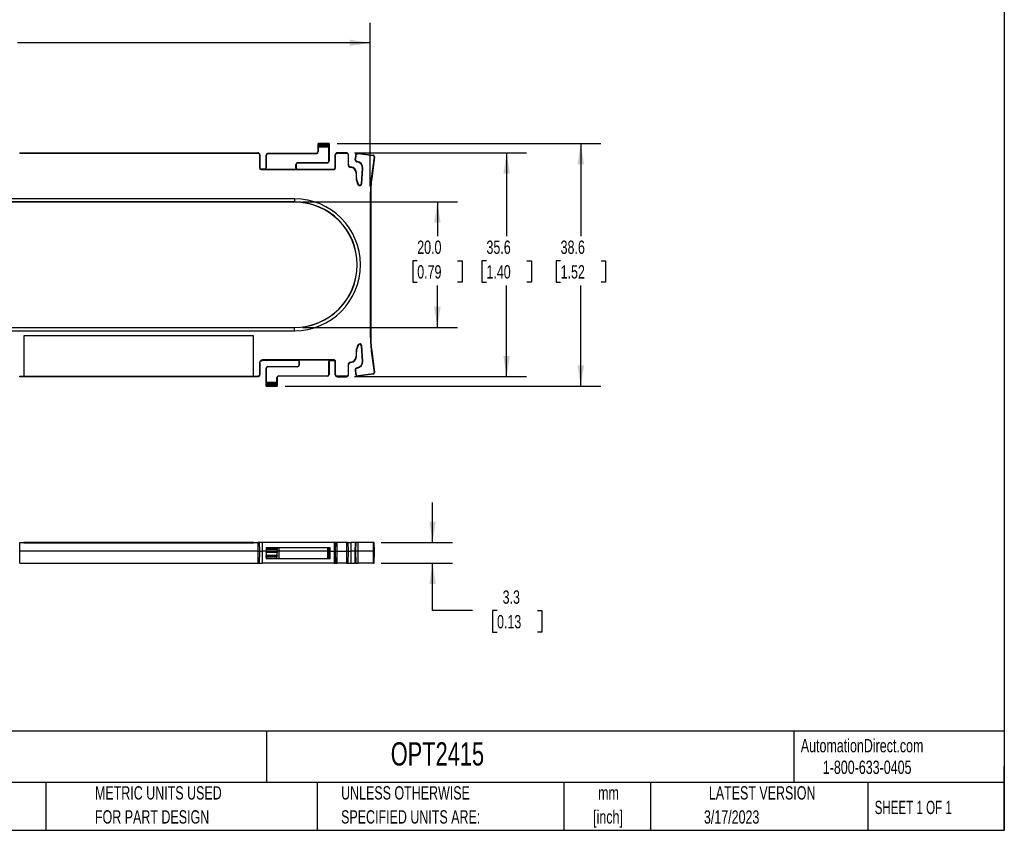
# Model space of a CAD drawing. Header units: millimetres. Extents: x 6 to 273, y 6 to 210.
# Tile 2 of 3: x 117 to 273, y 6 to 135. Entities that reach past the tile are written whole.
import ezdxf

# ---------------------------------------------------------------- set-up
doc = ezdxf.new("R2010")
doc.units = ezdxf.units.MM
doc.layers.add('DIMENSIONS', color=140, linetype='Continuous', lineweight=25)
doc.layers.add('TEXT', color=140, linetype='Continuous', lineweight=25)
doc.styles.add('SLDTEXTSTYLE0', font='TXT', dxfattribs={"width": 0.7})
doc.styles.add('SLDTEXTSTYLE1', font='TXT', dxfattribs={"width": 0.65})
doc.dimstyles.new('SLDDIMSTYLE0', dxfattribs={"dimtxt": 2.158008, "dimasz": 3.302, "dimexe": 0, "dimexo": 0.0625, "dimgap": 0.539502, "dimtad": 0, "dimtih": 1, "dimtoh": 1, "dimrnd": 1e-09, "dimzin": 12, "dimdsep": 46, "dimtxsty": 'SLDTEXTSTYLE0', "dimsah": 1, "dimcen": 0.09, "dimadec": 0, "dimazin": 3, "dimtfac": 1, "dimtmove": 0, "dimatfit": 0, "dimfxl": 0, "dimfrac": 2, "dimtolj": 1, "dimtzin": 12, "dimarcsym": 0})
doc.dimstyles.new('SLDDIMSTYLE1', dxfattribs={"dimtxt": 2.158008, "dimasz": 3.302, "dimexe": 0, "dimexo": 0.0625, "dimgap": 0.539502, "dimtad": 0, "dimtih": 1, "dimtoh": 1, "dimrnd": 1e-09, "dimzin": 4, "dimdsep": 46, "dimtxsty": 'SLDTEXTSTYLE0', "dimsah": 1, "dimcen": 0.09, "dimadec": 0, "dimazin": 1, "dimtfac": 1, "dimtofl": 0, "dimtmove": 0, "dimatfit": 3, "dimfxl": 0, "dimfrac": 2, "dimtolj": 1, "dimtzin": 12, "dimarcsym": 0})
doc.dimstyles.new('SLDDIMSTYLE2', dxfattribs={"dimtxt": 2.158008, "dimasz": 3.302, "dimexe": 0, "dimexo": 0.0625, "dimgap": 0.539502, "dimtad": 0, "dimtih": 1, "dimtoh": 1, "dimrnd": 1e-09, "dimzin": 12, "dimdsep": 46, "dimtxsty": 'SLDTEXTSTYLE0', "dimsah": 1, "dimcen": 0.09, "dimadec": 0, "dimazin": 3, "dimtfac": 1, "dimtofl": 0, "dimtmove": 0, "dimatfit": 3, "dimfxl": 0, "dimfrac": 2, "dimtolj": 1, "dimtzin": 12, "dimarcsym": 0})

# ---------------------------------------------------------------- blocks, each defined once
blk = doc.blocks.new('SW_NOTE_0')
at = {"layer": 'TEXT', "color": 0, "attachment_point": 1, "style": 'SLDTEXTSTYLE0'}
for s, insert, char_height in [('WENGLORTPL ANGLE CHANGER, LINE LIGHT, PLUS OR MINUS 9 X 16 DEGREES, POLARIZATION FILTER. FOR USE WITH M-EBAR BAR', (0, 2.05), 1.5875), ('LIGHTS.', (0, -1.07), 1.587)]:
    blk.add_mtext(s, dxfattribs=dict(at, insert=insert, char_height=char_height))
blk = doc.blocks.new('SW_NOTE_0_1')
at = {"layer": 'TEXT', "color": 0, "char_height": 2.117, "attachment_point": 2, "style": 'SLDTEXTSTYLE0'}
for s, insert in [('mm', (2.84, 2.73)), ('[inch]', (2.76, -1.09))]:
    blk.add_mtext(s, dxfattribs=dict(at, insert=insert))
blk = doc.blocks.new('SW_NOTE_0_2')
at = {"layer": 'TEXT', "color": 0, "char_height": 2.1167, "attachment_point": 1, "style": 'SLDTEXTSTYLE0'}
for s, insert in [('UNLESS OTHERWISE', (0, 2.73)), ('SPECIFIED UNITS ARE:', (0, -1.09))]:
    blk.add_mtext(s, dxfattribs=dict(at, insert=insert))
blk = doc.blocks.new('SW_NOTE_0_6')
at = {"layer": 'TEXT', "color": 0, "char_height": 2.1167, "attachment_point": 1, "style": 'SLDTEXTSTYLE0'}
for s, insert in [('METRIC UNITS USED', (0, 2.73)), ('FOR PART DESIGN', (0, -1.09))]:
    blk.add_mtext(s, dxfattribs=dict(at, insert=insert))
blk = doc.blocks.new('_D')
at = {"layer": 'DIMENSIONS'}
for p, q in [((182.16, 52.13), (182.16, 58.48)), ((173.96, 52.13), (185.33, 52.13)), ((173.96, 48.83), (185.33, 48.83)), ((182.16, 41.3), (182.16, 48.83)), ((188.51, 41.3), (182.16, 41.3)), ((192.4, 41.3), (191.67, 41.3)), ((191.67, 41.3), (191.67, 37.87)), ((198.81, 41.3), (199.53, 41.3)), ((199.53, 41.3), (199.53, 37.87)), ((191.67, 37.87), (192.4, 37.87)), ((199.53, 37.87), (198.81, 37.87))]:
    blk.add_line(p, q, dxfattribs=at)
for points in [[(182.16, 52.13), (182.66, 55.44), (181.65, 55.44)], [(182.16, 48.83), (181.65, 45.53), (182.66, 45.53)]]:
    blk.add_solid(points, dxfattribs=at)
at = {"layer": 'DIMENSIONS', "char_height": 2.117, "attachment_point": 1, "style": 'SLDTEXTSTYLE0'}
for s, insert in [('3.3', (193.29, 44.51)), ('0.13', (192.4, 40.6))]:
    blk.add_mtext(s, dxfattribs=dict(at, insert=insert))
blk = doc.blocks.new('_D_1')
at = {"layer": 'DIMENSIONS'}
for p, q in [((161.46, 106.31), (186.09, 106.31)), ((182.92, 106.31), (182.92, 100.87)), ((179.71, 96.96), (178.99, 96.96)), ((178.99, 96.96), (178.99, 93.53)), ((186.12, 96.96), (186.85, 96.96)), ((186.85, 96.96), (186.85, 93.53)), ((178.99, 93.53), (179.71, 93.53)), ((182.92, 86.33), (182.92, 93.04)), ((186.85, 93.53), (186.12, 93.53)), ((161.46, 86.33), (186.09, 86.33))]:
    blk.add_line(p, q, dxfattribs=at)
for points in [[(182.92, 106.31), (182.41, 103.01), (183.43, 103.01)], [(182.92, 86.33), (183.43, 89.64), (182.41, 89.64)]]:
    blk.add_solid(points, dxfattribs=at)
at = {"layer": 'DIMENSIONS', "char_height": 2.117, "attachment_point": 1, "style": 'SLDTEXTSTYLE0'}
for s, insert in [('20.0', (179.71, 100.17)), ('0.79', (179.71, 96.25))]:
    blk.add_mtext(s, dxfattribs=dict(at, insert=insert))
blk = doc.blocks.new('_D_2')
at = {"layer": 'DIMENSIONS'}
for p, q in [((169.73, 114.13), (197.11, 114.13)), ((193.93, 114.13), (193.93, 100.87)), ((190.72, 96.96), (190, 96.96)), ((190, 96.96), (190, 93.53)), ((197.14, 96.96), (197.86, 96.96)), ((197.86, 96.96), (197.86, 93.53)), ((190, 93.53), (190.72, 93.53)), ((193.93, 78.52), (193.93, 93.04)), ((197.86, 93.53), (197.14, 93.53)), ((169.73, 78.52), (197.11, 78.52))]:
    blk.add_line(p, q, dxfattribs=at)
for points in [[(193.93, 114.13), (193.42, 110.83), (194.44, 110.83)], [(193.93, 78.52), (194.44, 81.82), (193.42, 81.82)]]:
    blk.add_solid(points, dxfattribs=at)
at = {"layer": 'DIMENSIONS', "char_height": 2.117, "attachment_point": 1, "style": 'SLDTEXTSTYLE0'}
for s, insert in [('35.6', (190.72, 100.17)), ('1.40', (190.72, 96.25))]:
    blk.add_mtext(s, dxfattribs=dict(at, insert=insert))
blk = doc.blocks.new('_D_3')
at = {"layer": 'DIMENSIONS'}
for p, q in [((166.96, 115.62), (208.9, 115.62)), ((205.72, 115.62), (205.72, 100.87)), ((202.51, 96.96), (201.79, 96.96)), ((201.79, 96.96), (201.79, 93.53)), ((208.93, 96.96), (209.65, 96.96)), ((209.65, 96.96), (209.65, 93.53)), ((201.79, 93.53), (202.51, 93.53)), ((205.72, 77.03), (205.72, 93.04)), ((209.65, 93.53), (208.93, 93.53)), ((158.71, 77.03), (208.9, 77.03))]:
    blk.add_line(p, q, dxfattribs=at)
for points in [[(205.72, 115.62), (205.21, 112.32), (206.23, 112.32)], [(205.72, 77.03), (206.23, 80.33), (205.21, 80.33)]]:
    blk.add_solid(points, dxfattribs=at)
at = {"layer": 'DIMENSIONS', "char_height": 2.117, "attachment_point": 1, "style": 'SLDTEXTSTYLE0'}
for s, insert in [('38.6', (202.51, 100.17)), ('1.52', (202.51, 96.25))]:
    blk.add_mtext(s, dxfattribs=dict(at, insert=insert))
blk = doc.blocks.new('_D_4')
at = {"layer": 'DIMENSIONS'}
for p, q in [((48.13, 108.76), (48.13, 134.8)), ((172.25, 108.76), (172.25, 134.8)), ((48.13, 131.62), (103.89, 131.62)), ((106.82, 131.62), (106.09, 131.62)), ((106.09, 131.62), (106.09, 128.19)), ((113.23, 131.62), (113.95, 131.62)), ((113.95, 131.62), (113.95, 128.19)), ((172.25, 131.62), (116.15, 131.62)), ((106.09, 128.19), (106.82, 128.19)), ((113.95, 128.19), (113.23, 128.19))]:
    blk.add_line(p, q, dxfattribs=at)
for points in [[(48.13, 131.62), (51.43, 131.12), (51.43, 132.13)], [(172.25, 131.62), (168.95, 132.13), (168.95, 131.12)]]:
    blk.add_solid(points, dxfattribs=at)
at = {"layer": 'DIMENSIONS', "char_height": 2.117, "attachment_point": 1, "style": 'SLDTEXTSTYLE0'}
for s, insert in [('124.1', (105.92, 134.84)), ('4.89', (106.82, 130.92))]:
    blk.add_mtext(s, dxfattribs=dict(at, insert=insert))

msp = doc.modelspace()

# ---------------------------------------------------------------- linework, layer by layer
for p, q in [((163.941, 115.623), (163.94, 115.624)), ((163.94, 114.277), (163.94, 115.624)), ((163.94, 115.624), (165.69, 115.624)), ((163.94, 114.277), (163.964, 114.277)), ((165.689, 115.623), (163.941, 115.623)), ((163.95, 115.424), (165.679, 115.424)), ((165.672, 115.242), (163.957, 115.242)), ((163.964, 115.01), (163.964, 114.277)), ((165.666, 115.01), (163.964, 115.01)), ((165.666, 112.777), (165.666, 115.01)), ((165.69, 115.624), (165.689, 115.623)), ((165.69, 115.624), (165.69, 112.777)), ((116.509, 114.071), (116.509, 114.13)), ((116.509, 114.13), (154.37, 114.13)), ((116.509, 114.071), (154.37, 114.071)), ((154.37, 114.13), (154.37, 114.071)), ((154.637, 113.804), (154.637, 111.734)), ((154.637, 113.804), (154.696, 113.804)), ((154.696, 113.804), (154.696, 111.734)), ((155.69, 113.777), (155.714, 113.777)), ((155.69, 111.734), (155.69, 113.777)), ((155.714, 113.777), (155.714, 111.734)), ((155.94, 114.003), (155.94, 114.027)), ((155.94, 114.027), (163.69, 114.027)), ((163.69, 114.003), (155.94, 114.003)), ((163.69, 114.003), (163.69, 114.027)), ((165.69, 112.777), (165.666, 112.777)), ((166.683, 111.734), (166.683, 113.804)), ((166.683, 113.804), (166.742, 113.804)), ((166.742, 111.734), (166.742, 113.804)), ((167.009, 114.071), (167.009, 114.13)), ((168.456, 114.13), (167.009, 114.13)), ((167.009, 114.071), (168.456, 114.071)), ((168.456, 114.13), (168.456, 114.071)), ((168.723, 113.804), (168.723, 112.268)), ((168.723, 113.804), (168.782, 113.804)), ((168.782, 112.268), (168.782, 113.804)), ((169.891, 113.705), (169.82, 113.153)), ((169.879, 113.145), (169.82, 113.153)), ((169.95, 113.698), (169.879, 113.145)), ((169.891, 113.705), (169.95, 113.698)), ((170.159, 112.7), (170.168, 112.758)), ((170.294, 114.06), (170.294, 114.001)), ((170.338, 113.998), (170.346, 114.057)), ((170.338, 113.998), (172.685, 113.697)), ((170.346, 114.057), (172.693, 113.755)), ((172.856, 113.475), (172.415, 110.048)), ((172.914, 113.468), (172.474, 110.041)), ((172.693, 113.755), (172.685, 113.697)), ((172.856, 113.475), (172.914, 113.468)), ((154.696, 111.734), (154.637, 111.734)), ((154.896, 111.475), (154.896, 111.534)), ((155.49, 111.534), (154.896, 111.534)), ((154.896, 111.475), (166.483, 111.475)), ((155.49, 111.534), (155.49, 111.509)), ((155.49, 111.509), (160.64, 111.509)), ((155.69, 111.734), (155.714, 111.734)), ((160.416, 111.734), (160.416, 112.277)), ((160.44, 112.277), (160.416, 112.277)), ((160.416, 111.734), (160.44, 111.734)), ((160.44, 112.277), (160.44, 111.734)), ((160.64, 111.509), (160.64, 111.534)), ((160.64, 111.534), (166.483, 111.534)), ((160.69, 112.551), (165.44, 112.551)), ((160.69, 112.527), (160.69, 112.551)), ((165.44, 112.527), (160.69, 112.527)), ((165.44, 112.551), (165.44, 112.527)), ((166.483, 111.534), (166.483, 111.475)), ((166.742, 111.734), (166.683, 111.734)), ((168.782, 112.268), (168.723, 112.268)), ((169.141, 111.876), (169.136, 111.817)), ((170.828, 109.205), (170.994, 111.651)), ((170.887, 109.201), (171.053, 111.647)), ((171.053, 111.647), (170.994, 111.651)), ((170.002, 110.874), (170.002, 110.173)), ((170.002, 110.874), (170.061, 110.874)), ((170.002, 110.173), (170.061, 110.173)), ((170.061, 110.173), (170.061, 110.874)), ((172.415, 110.048), (172.474, 110.041)), ((170.381, 109.09), (170.331, 109.057)), ((170.887, 109.201), (170.828, 109.205)), ((160.19, 106.824), (60.19, 106.824)), ((160.19, 106.824), (160.19, 106.314)), ((172.252, 107.492), (172.311, 107.492)), ((172.252, 107.492), (172.252, 85.157)), ((172.311, 107.492), (172.311, 85.157)), ((160.19, 106.314), (60.19, 106.314)), ((160.19, 106.289), (60.19, 106.289)), ((160.19, 106.314), (160.19, 106.289)), ((60.19, 86.359), (160.19, 86.359)), ((60.19, 86.335), (160.19, 86.335)), ((160.19, 86.335), (160.19, 86.359)), ((160.19, 85.824), (160.19, 86.335)), ((60.19, 85.824), (160.19, 85.824)), ((153.696, 85.018), (117.183, 85.018)), ((117.183, 85.018), (117.183, 78.577)), ((153.696, 78.577), (153.696, 85.018)), ((172.252, 85.157), (172.311, 85.157)), ((170.331, 83.591), (170.381, 83.559)), ((170.828, 83.443), (170.887, 83.447)), ((170.994, 80.997), (170.828, 83.443)), ((171.053, 81.001), (170.887, 83.447)), ((170.002, 82.476), (170.061, 82.476)), ((170.002, 82.476), (170.002, 81.775)), ((170.061, 81.775), (170.002, 81.775)), ((170.061, 81.775), (170.061, 82.476)), ((172.415, 82.6), (172.474, 82.608)), ((172.415, 82.6), (172.856, 79.173)), ((172.474, 82.608), (172.914, 79.18)), ((154.637, 80.691), (154.637, 78.844)), ((154.637, 80.691), (154.696, 80.691)), ((154.696, 80.691), (154.696, 78.844)), ((166.51, 81.174), (155.12, 81.174)), ((155.12, 81.115), (155.12, 81.174)), ((160.74, 81.115), (155.12, 81.115)), ((155.69, 79.871), (155.714, 79.871)), ((155.69, 77.024), (155.69, 79.871)), ((155.714, 79.871), (155.714, 77.639)), ((155.94, 80.097), (155.94, 80.121)), ((155.94, 80.121), (160.69, 80.121)), ((160.69, 80.097), (155.94, 80.097)), ((160.69, 80.121), (160.69, 80.097)), ((165.89, 81.139), (160.74, 81.139)), ((160.74, 81.139), (160.74, 81.115)), ((160.964, 80.915), (160.94, 80.915)), ((160.94, 80.371), (160.94, 80.915)), ((160.94, 80.371), (160.964, 80.371)), ((160.964, 80.915), (160.964, 80.371)), ((165.666, 78.871), (165.666, 80.915)), ((165.69, 80.915), (165.666, 80.915)), ((165.69, 80.915), (165.69, 78.871)), ((165.89, 81.115), (165.89, 81.139)), ((165.89, 81.115), (166.51, 81.115)), ((166.51, 81.174), (166.51, 81.115)), ((166.683, 78.844), (166.683, 80.941)), ((166.683, 80.941), (166.742, 80.941)), ((166.742, 78.844), (166.742, 80.941)), ((168.723, 80.38), (168.782, 80.38)), ((168.723, 80.38), (168.723, 78.844)), ((168.782, 78.844), (168.782, 80.38)), ((169.136, 80.831), (169.141, 80.772)), ((170.168, 79.89), (170.159, 79.949)), ((171.053, 81.001), (170.994, 80.997)), ((116.509, 78.518), (116.509, 78.577)), ((116.509, 78.577), (117.183, 78.577)), ((154.37, 78.518), (116.509, 78.518)), ((117.183, 78.577), (117.183, 78.575)), ((117.183, 78.575), (153.696, 78.575)), ((153.696, 78.577), (154.37, 78.577)), ((153.696, 78.575), (153.696, 78.577)), ((154.37, 78.577), (154.37, 78.518)), ((154.696, 78.844), (154.637, 78.844)), ((157.44, 78.371), (157.416, 78.371)), ((157.416, 77.639), (157.416, 78.371)), ((157.44, 78.371), (157.44, 77.024)), ((157.69, 78.646), (157.69, 78.621)), ((157.69, 78.646), (165.44, 78.646)), ((165.44, 78.621), (157.69, 78.621)), ((165.44, 78.646), (165.44, 78.621)), ((165.69, 78.871), (165.666, 78.871)), ((166.742, 78.844), (166.683, 78.844)), ((168.456, 78.577), (167.009, 78.577)), ((167.009, 78.518), (167.009, 78.577)), ((167.009, 78.518), (168.456, 78.518)), ((168.456, 78.577), (168.456, 78.518)), ((168.782, 78.844), (168.723, 78.844)), ((169.82, 79.496), (169.879, 79.503)), ((169.82, 79.496), (169.891, 78.943)), ((169.879, 79.503), (169.95, 78.95)), ((169.95, 78.95), (169.891, 78.943)), ((172.685, 78.952), (170.338, 78.65)), ((170.346, 78.592), (170.338, 78.65)), ((172.693, 78.893), (170.346, 78.592)), ((172.685, 78.952), (172.693, 78.893)), ((172.914, 79.18), (172.856, 79.173)), ((155.69, 77.024), (155.691, 77.025)), ((157.44, 77.024), (155.69, 77.024)), ((155.691, 77.025), (157.439, 77.025)), ((157.429, 77.224), (155.7, 77.224)), ((155.707, 77.407), (157.422, 77.407)), ((155.714, 77.639), (157.416, 77.639)), ((157.439, 77.025), (157.44, 77.024)), ((116.509, 50.779), (116.509, 52.135)), ((116.509, 52.135), (117.183, 52.135)), ((117.183, 52.135), (117.183, 52.085)), ((153.696, 52.135), (117.183, 52.135)), ((117.183, 52.085), (153.696, 52.085)), ((153.696, 52.085), (153.696, 52.135)), ((153.696, 52.135), (154.37, 52.135)), ((154.37, 52.135), (154.37, 50.779)), ((154.696, 50.779), (154.637, 52.135)), ((155.12, 50.779), (155.12, 52.135)), ((166.51, 52.135), (155.12, 52.135)), ((166.51, 52.135), (166.51, 50.779)), ((166.742, 52.135), (166.683, 50.779)), ((167.009, 50.779), (167.009, 52.135)), ((168.456, 52.135), (167.009, 52.135)), ((168.456, 52.135), (168.456, 50.779)), ((168.782, 50.779), (168.723, 52.135)), ((168.723, 52.135), (169.136, 52.135)), ((169.136, 52.135), (169.141, 50.779)), ((169.876, 52.135), (169.136, 52.135)), ((169.876, 52.135), (169.817, 50.779)), ((169.82, 50.779), (169.879, 52.135)), ((169.879, 52.135), (169.876, 52.135)), ((169.879, 52.135), (169.95, 52.135)), ((169.95, 52.135), (169.891, 50.779)), ((170.338, 52.135), (169.95, 52.135)), ((170.346, 50.779), (170.338, 52.135)), ((172.685, 52.135), (170.338, 52.135)), ((172.685, 52.135), (172.693, 50.779)), ((172.857, 52.135), (172.685, 52.135)), ((172.916, 50.779), (172.857, 52.135)), ((116.509, 48.835), (116.509, 50.779)), ((154.37, 50.779), (116.509, 50.779)), ((154.37, 50.779), (154.37, 48.835)), ((154.645, 48.835), (154.696, 50.779)), ((155.12, 48.835), (155.12, 50.779)), ((155.69, 50.779), (155.12, 50.779)), ((155.69, 50.779), (155.691, 50.801)), ((157.44, 50.779), (155.69, 50.779)), ((155.696, 50.553), (155.69, 50.779)), ((155.7, 51.024), (155.691, 50.801)), ((155.691, 50.801), (157.439, 50.801)), ((157.434, 50.553), (155.696, 50.553)), ((155.707, 51.177), (155.7, 51.024)), ((157.429, 51.024), (155.7, 51.024)), ((155.706, 50.144), (157.423, 50.144)), ((155.706, 50.144), (155.708, 50.072)), ((155.714, 51.335), (155.707, 51.177)), ((155.707, 51.177), (157.422, 51.177)), ((155.714, 51.335), (157.416, 51.335)), ((157.422, 51.177), (157.416, 51.335)), ((157.416, 51.335), (157.69, 51.335)), ((157.421, 50.072), (157.423, 50.144)), ((157.422, 51.177), (157.429, 51.024)), ((157.439, 50.801), (157.429, 51.024)), ((157.44, 50.779), (157.434, 50.553)), ((157.439, 50.801), (157.44, 50.779)), ((157.69, 50.779), (157.44, 50.779)), ((157.69, 51.335), (157.69, 50.779)), ((157.69, 51.335), (165.44, 51.335)), ((157.69, 50.779), (157.69, 49.535)), ((165.44, 50.779), (157.69, 50.779)), ((165.44, 51.335), (165.44, 50.779)), ((165.44, 51.335), (165.666, 51.335)), ((165.44, 50.779), (165.44, 49.535)), ((165.44, 50.779), (165.69, 50.779)), ((165.657, 49.535), (165.69, 50.779)), ((165.69, 50.779), (165.666, 51.335)), ((165.666, 51.335), (165.89, 51.335)), ((165.89, 50.779), (165.69, 50.779)), ((165.89, 50.779), (165.89, 51.335)), ((165.89, 49.535), (165.89, 50.779)), ((165.89, 50.779), (166.51, 50.779)), ((166.51, 50.779), (166.51, 48.835)), ((166.683, 50.779), (166.734, 48.835)), ((167.009, 48.835), (167.009, 50.779)), ((167.009, 50.779), (168.456, 50.779)), ((168.456, 50.779), (168.456, 48.835)), ((168.731, 48.835), (168.782, 50.779)), ((168.782, 50.779), (169.141, 50.779)), ((169.141, 50.779), (169.137, 48.835)), ((169.817, 50.779), (169.141, 50.779)), ((169.817, 50.779), (169.868, 48.835)), ((169.82, 50.779), (169.817, 50.779)), ((169.87, 48.835), (169.82, 50.779)), ((169.82, 50.779), (169.891, 50.779)), ((170.346, 50.779), (169.891, 50.779)), ((169.891, 50.779), (169.942, 48.835)), ((170.34, 48.835), (170.346, 50.779)), ((172.693, 50.779), (170.346, 50.779)), ((172.693, 50.779), (172.686, 48.835)), ((172.693, 50.779), (172.916, 50.779)), ((172.866, 48.835), (172.916, 50.779)), ((116.509, 48.835), (154.37, 48.835)), ((166.51, 48.835), (155.12, 48.835)), ((155.708, 50.072), (157.421, 50.072)), ((155.715, 49.81), (155.708, 50.072)), ((157.414, 49.81), (155.715, 49.81)), ((155.715, 49.81), (155.722, 49.535)), ((157.433, 49.535), (155.722, 49.535)), ((157.408, 49.548), (157.414, 49.81)), ((157.421, 50.072), (157.414, 49.81)), ((157.69, 49.535), (157.433, 49.535)), ((165.44, 49.535), (157.69, 49.535)), ((165.657, 49.535), (165.44, 49.535)), ((165.89, 49.535), (165.657, 49.535)), ((168.456, 48.835), (167.009, 48.835)), ((169.868, 48.835), (169.87, 48.835)), ((169.942, 48.835), (169.87, 48.835)), ((169.942, 48.835), (170.34, 48.835)), ((172.686, 48.835), (170.34, 48.835)), ((172.686, 48.835), (172.866, 48.835))]:
    msp.add_line(p, q)
for centre, radius, start, end in [((163.69, 114.277), 0.274, 270, 0), ((163.69, 114.277), 0.25, 270, 0), ((155.94, 113.777), 0.25, 90, 180), ((155.94, 113.777), 0.226, 90, 180), ((165.44, 112.777), 0.226, 270, 0), ((165.44, 112.777), 0.25, 270, 0), ((170.002, 111.719), 1.053, 356.1301, 80.9256), ((170.294, 113.654), 0.407, 82.67598, 90), ((170.294, 113.654), 0.347, 82.67598, 90), ((154.896, 111.734), 0.259, 180, 270), ((154.896, 111.734), 0.2, 180, 270), ((155.49, 111.734), 0.224, 270, 0), ((155.49, 111.734), 0.2, 270, 0), ((160.69, 112.277), 0.274, 90, 180), ((160.64, 111.734), 0.224, 180, 270), ((160.69, 112.277), 0.25, 90, 180), ((160.64, 111.734), 0.2, 180, 270), ((166.483, 111.734), 0.259, 270, 0), ((166.483, 111.734), 0.2, 270, 0), ((169.176, 112.268), 0.453, 180, 265.02837), ((169.176, 112.268), 0.393, 180, 265.02837), ((169.054, 110.874), 0.947, 0, 85.02837), ((169.054, 110.874), 1.007, 0, 85.02837), ((170.002, 111.719), 0.993, 356.1301, 80.92561), ((172.054, 110.173), 2.053, 180, 212.92009), ((172.054, 110.173), 1.993, 180, 212.92009), ((192.304, 107.492), 20.053, 172.67598, 180), ((192.304, 107.492), 19.993, 172.67598, 180), ((170.585, 109.222), 0.303, 212.92009, 356.1301), ((170.585, 109.222), 0.243, 212.92009, 356.1301), ((160.19, 96.324), 10.5, 270, 90), ((160.19, 96.324), 9.99, 270, 90), ((160.19, 96.324), 9.965, 270, 90), ((192.304, 85.157), 20.053, 180, 187.32402), ((192.304, 85.157), 19.993, 180, 187.32402), ((172.054, 82.476), 2.053, 147.07991, 180), ((172.054, 82.476), 1.993, 147.07991, 180), ((170.585, 83.427), 0.303, 3.8699, 147.07991), ((170.585, 83.427), 0.243, 3.8699, 147.07991), ((169.054, 81.775), 0.947, 274.97163, 0), ((169.054, 81.775), 1.007, 274.97163, 0), ((155.94, 79.871), 0.25, 90, 180), ((155.94, 79.871), 0.226, 90, 180), ((160.69, 80.371), 0.274, 270, 0), ((160.69, 80.371), 0.25, 270, 0), ((160.74, 80.915), 0.224, 0, 90), ((160.74, 80.915), 0.2, 0, 90), ((165.89, 80.915), 0.224, 90, 180), ((165.89, 80.915), 0.2, 90, 180), ((169.176, 80.38), 0.453, 94.97163, 180), ((169.176, 80.38), 0.393, 94.97163, 180), ((170.223, 79.547), 0.407, 99.07441, 187.32402), ((170.223, 79.547), 0.347, 99.07441, 187.32402), ((170.002, 80.93), 0.993, 279.07441, 3.8699), ((170.002, 80.93), 1.053, 279.07441, 3.8699), ((157.69, 78.371), 0.274, 90, 180), ((157.69, 78.371), 0.25, 90, 180), ((165.44, 78.871), 0.226, 270, 0), ((165.44, 78.871), 0.25, 270, 0), ((170.294, 78.995), 0.407, 187.32402, 277.32402), ((170.294, 78.995), 0.347, 187.32402, 277.32402), ((172.66, 79.148), 0.197, 277.32402, 7.32402), ((172.66, 79.148), 0.257, 277.32402, 7.32402)]:
    msp.add_arc(centre, radius, start, end)
for centre, start_param, end_param in [((163.94, 115.374), 4.9143275, 6.1959188), ((163.961, 115.474), 1.7715737, 2.7636307), ((163.953, 115.01), 4.712389, 5.9052233), ((165.676, 115.01), 0.377962, 1.5707963), ((165.668, 115.474), 3.5195546, 4.5116116), ((165.69, 115.374), 0.0872665, 1.3688579), ((155.69, 77.274), 3.2288591, 4.5104505), ((155.711, 77.174), 0.377962, 1.370019), ((155.703, 77.639), 3.5195546, 4.712389), ((157.426, 77.639), 1.5707963, 2.7636307), ((157.418, 77.174), 4.9131663, 5.9052233), ((157.44, 77.274), 1.7727348, 3.0543262)]:
    msp.add_ellipse(centre, major_axis=(0, 0.25), ratio=0.0436609, start_param=start_param, end_param=end_param)
for points, knots in [([(154.696, 113.804), (154.696, 113.846), (154.679, 113.932), (154.607, 114.041), (154.498, 114.113), (154.412, 114.13), (154.37, 114.13)], [-0.0000003, -0.0000003, -0.0000003, -0.0000003, 0.2480879, 0.4999418, 0.7513102, 1.0000006, 1.0000006, 1.0000006, 1.0000006]), ([(154.37, 114.071), (154.404, 114.071), (154.475, 114.057), (154.564, 113.998), (154.623, 113.909), (154.637, 113.838), (154.637, 113.804)], [-0.0000003, -0.0000003, -0.0000003, -0.0000003, 0.2486901, 0.5000585, 0.7519124, 1.0000006, 1.0000006, 1.0000006, 1.0000006]), ([(167.009, 114.13), (166.967, 114.13), (166.882, 114.113), (166.773, 114.041), (166.7, 113.932), (166.683, 113.846), (166.683, 113.804)], [-0.0000002, -0.0000002, -0.0000002, -0.0000002, 0.2480879, 0.4999418, 0.7513102, 1.0000006, 1.0000006, 1.0000006, 1.0000006]), ([(166.742, 113.804), (166.742, 113.838), (166.756, 113.909), (166.816, 113.998), (166.905, 114.057), (166.975, 114.071), (167.009, 114.071)], [-0.0000003, -0.0000003, -0.0000003, -0.0000003, 0.2486902, 0.5000586, 0.7519125, 1.0000007, 1.0000007, 1.0000007, 1.0000007]), ([(168.782, 113.804), (168.782, 113.846), (168.765, 113.932), (168.693, 114.041), (168.584, 114.113), (168.498, 114.13), (168.456, 114.13)], [-0.0000002, -0.0000002, -0.0000002, -0.0000002, 0.2480879, 0.4999418, 0.7513102, 1.0000006, 1.0000006, 1.0000006, 1.0000006]), ([(168.456, 114.071), (168.49, 114.071), (168.561, 114.057), (168.65, 113.998), (168.709, 113.909), (168.723, 113.838), (168.723, 113.804)], [-0.0000003, -0.0000003, -0.0000003, -0.0000003, 0.2486901, 0.5000585, 0.7519124, 1.0000006, 1.0000006, 1.0000006, 1.0000006]), ([(169.82, 113.153), (169.816, 113.126), (169.815, 113.073), (169.828, 112.997), (169.855, 112.923), (169.895, 112.857), (169.948, 112.799), (170.011, 112.751), (170.081, 112.718), (170.132, 112.704), (170.159, 112.7)], [-0.0000023, -0.0000023, -0.0000023, -0.0000023, 0.125, 0.25, 0.375, 0.5, 0.625, 0.75, 0.875, 0.9999995, 0.9999995, 0.9999995, 0.9999995]), ([(170.168, 112.758), (170.145, 112.762), (170.101, 112.774), (170.042, 112.802), (169.988, 112.843), (169.943, 112.892), (169.908, 112.949), (169.885, 113.012), (169.875, 113.077), (169.876, 113.122), (169.879, 113.145)], [-0.0000027, -0.0000027, -0.0000027, -0.0000027, 0.124997, 0.249997, 0.374997, 0.499997, 0.624997, 0.749997, 0.874997, 0.9999998, 0.9999998, 0.9999998, 0.9999998]), ([(170.294, 114.06), (170.281, 114.06), (170.255, 114.059), (170.219, 114.054), (170.183, 114.045), (170.149, 114.034), (170.116, 114.02), (170.073, 113.996), (170.024, 113.961), (169.974, 113.908), (169.934, 113.847), (169.905, 113.78), (169.894, 113.731), (169.891, 113.705)], [0, 0, 0, 0, 0.0625, 0.125, 0.1875, 0.25, 0.3125, 0.375, 0.5, 0.625, 0.75, 0.875, 1.0000007, 1.0000007, 1.0000007, 1.0000007]), ([(169.95, 113.698), (169.952, 113.72), (169.962, 113.762), (169.986, 113.819), (170.021, 113.871), (170.064, 113.916), (170.105, 113.947), (170.142, 113.966), (170.17, 113.979), (170.199, 113.988), (170.23, 113.996), (170.261, 114), (170.283, 114.001), (170.294, 114.001)], [0, 0, 0, 0, 0.1250005, 0.2500005, 0.3750005, 0.5000005, 0.6250005, 0.6875005, 0.7500005, 0.8125005, 0.8750005, 0.9375005, 1.0000005, 1.0000005, 1.0000005, 1.0000005]), ([(172.685, 113.697), (172.699, 113.695), (172.725, 113.689), (172.759, 113.673), (172.791, 113.65), (172.817, 113.622), (172.838, 113.589), (172.851, 113.553), (172.858, 113.516), (172.857, 113.489), (172.856, 113.475), (172.856, 113.475)], [-0.0001378, -0.0001378, -0.0001378, -0.0001378, 0.1248616, 0.2498616, 0.3748616, 0.4998616, 0.6248616, 0.7498616, 0.8748616, 0.9998616, 0.9999993, 0.9999993, 0.9999993, 0.9999993]), ([(172.914, 113.468), (172.917, 113.486), (172.917, 113.52), (172.909, 113.569), (172.891, 113.616), (172.864, 113.659), (172.83, 113.695), (172.789, 113.724), (172.744, 113.745), (172.71, 113.753), (172.693, 113.755)], [0, 0, 0, 0, 0.125, 0.25, 0.375, 0.5, 0.625, 0.75, 0.875, 0.99999938, 0.99999938, 0.99999938, 0.99999938]), ([(155.12, 81.174), (155.057, 81.174), (154.931, 81.149), (154.769, 81.042), (154.662, 80.88), (154.637, 80.754), (154.637, 80.691)], [-0.0000002, -0.0000002, -0.0000002, -0.0000002, 0.247175, 0.4998155, 0.7528066, 0.9999999, 0.9999999, 0.9999999, 0.9999999]), ([(154.696, 80.691), (154.696, 80.746), (154.718, 80.857), (154.812, 80.999), (154.954, 81.093), (155.065, 81.115), (155.12, 81.115)], [-0.0000003, -0.0000003, -0.0000003, -0.0000003, 0.2471931, 0.5001841, 0.7528247, 0.9999999, 0.9999999, 0.9999999, 0.9999999]), ([(166.742, 80.941), (166.742, 80.982), (166.721, 81.063), (166.631, 81.152), (166.55, 81.174), (166.51, 81.174)], [0.00000086, 0.00000086, 0.00000086, 0.00000086, 0.33208873, 0.66688684, 1.00000014, 1.00000014, 1.00000014, 1.00000014]), ([(166.51, 81.115), (166.54, 81.115), (166.601, 81.099), (166.667, 81.032), (166.683, 80.971), (166.683, 80.941)], [0.00000109, 0.00000109, 0.00000109, 0.00000109, 0.33311416, 0.66791227, 1.0000002, 1.0000002, 1.0000002, 1.0000002]), ([(154.637, 78.844), (154.637, 78.81), (154.623, 78.74), (154.564, 78.651), (154.475, 78.591), (154.404, 78.577), (154.37, 78.577)], [-0.0000003, -0.0000003, -0.0000003, -0.0000003, 0.2486901, 0.5000585, 0.7519124, 1.0000006, 1.0000006, 1.0000006, 1.0000006]), ([(154.37, 78.518), (154.412, 78.518), (154.498, 78.535), (154.607, 78.608), (154.679, 78.717), (154.696, 78.802), (154.696, 78.844)], [-0.0000003, -0.0000003, -0.0000003, -0.0000003, 0.2480879, 0.4999418, 0.7513102, 1.0000006, 1.0000006, 1.0000006, 1.0000006]), ([(166.683, 78.844), (166.683, 78.802), (166.7, 78.717), (166.773, 78.608), (166.881, 78.535), (166.967, 78.518), (167.009, 78.518)], [-0.0000003, -0.0000003, -0.0000003, -0.0000003, 0.2480879, 0.4999418, 0.7513102, 1.0000006, 1.0000006, 1.0000006, 1.0000006]), ([(167.009, 78.577), (166.975, 78.577), (166.905, 78.591), (166.816, 78.651), (166.756, 78.74), (166.742, 78.81), (166.742, 78.844)], [-0.0000003, -0.0000003, -0.0000003, -0.0000003, 0.2486902, 0.5000586, 0.7519125, 1.0000007, 1.0000007, 1.0000007, 1.0000007]), ([(168.723, 78.844), (168.723, 78.81), (168.709, 78.74), (168.65, 78.651), (168.561, 78.591), (168.49, 78.577), (168.456, 78.577)], [-0.0000003, -0.0000003, -0.0000003, -0.0000003, 0.2486902, 0.5000586, 0.7519125, 1.0000007, 1.0000007, 1.0000007, 1.0000007]), ([(168.456, 78.518), (168.498, 78.518), (168.584, 78.535), (168.692, 78.608), (168.765, 78.717), (168.782, 78.802), (168.782, 78.844)], [-0.0000002, -0.0000002, -0.0000002, -0.0000002, 0.2480879, 0.4999418, 0.7513102, 1.0000006, 1.0000006, 1.0000006, 1.0000006]), ([(154.637, 52.135), (154.637, 52.135), (154.623, 52.135), (154.564, 52.135), (154.475, 52.135), (154.404, 52.135), (154.37, 52.135)], [-0.0000003, -0.0000003, -0.0000003, -0.0000003, 0.2486901, 0.5000585, 0.7519124, 1.0000006, 1.0000006, 1.0000006, 1.0000006]), ([(155.12, 52.135), (155.057, 52.135), (154.931, 52.135), (154.769, 52.135), (154.662, 52.135), (154.637, 52.135), (154.637, 52.135)], [-0.0000002, -0.0000002, -0.0000002, -0.0000002, 0.247175, 0.4998155, 0.7528066, 0.9999999, 0.9999999, 0.9999999, 0.9999999]), ([(166.742, 52.135), (166.742, 52.135), (166.721, 52.135), (166.631, 52.135), (166.55, 52.135), (166.51, 52.135)], [0.00000086, 0.00000086, 0.00000086, 0.00000086, 0.33208873, 0.66688684, 1.00000014, 1.00000014, 1.00000014, 1.00000014]), ([(167.009, 52.135), (166.975, 52.135), (166.905, 52.135), (166.816, 52.135), (166.756, 52.135), (166.742, 52.135), (166.742, 52.135)], [-0.0000003, -0.0000003, -0.0000003, -0.0000003, 0.2486902, 0.5000586, 0.7519125, 1.0000007, 1.0000007, 1.0000007, 1.0000007]), ([(168.723, 52.135), (168.723, 52.135), (168.709, 52.135), (168.65, 52.135), (168.561, 52.135), (168.49, 52.135), (168.456, 52.135)], [-0.0000003, -0.0000003, -0.0000003, -0.0000003, 0.2486902, 0.5000586, 0.7519125, 1.0000007, 1.0000007, 1.0000007, 1.0000007]), ([(172.856, 52.135), (172.856, 52.135), (172.86, 52.135), (172.858, 52.135), (172.856, 52.135)], [0, 0, 0, 0, 0.0647891, 1, 1, 1, 1]), ([(154.37, 50.779), (154.412, 50.779), (154.498, 50.779), (154.607, 50.779), (154.679, 50.779), (154.696, 50.779), (154.696, 50.779)], [-0.0000003, -0.0000003, -0.0000003, -0.0000003, 0.2480879, 0.4999418, 0.7513102, 1.0000006, 1.0000006, 1.0000006, 1.0000006]), ([(154.696, 50.779), (154.696, 50.779), (154.718, 50.779), (154.812, 50.779), (154.954, 50.779), (155.065, 50.779), (155.12, 50.779)], [-0.0000003, -0.0000003, -0.0000003, -0.0000003, 0.2471931, 0.5001841, 0.7528247, 0.9999999, 0.9999999, 0.9999999, 0.9999999]), ([(155.696, 50.553), (155.696, 50.53), (155.697, 50.485), (155.699, 50.421), (155.701, 50.363), (155.702, 50.312), (155.703, 50.267), (155.704, 50.23), (155.705, 50.199), (155.706, 50.175), (155.706, 50.156), (155.706, 50.148), (155.706, 50.144)], [0, 0, 0, 0, 0.1196735, 0.2349762, 0.3459077, 0.4524674, 0.5546548, 0.6524698, 0.7459119, 0.834981, 0.919677, 1, 1, 1, 1]), ([(157.423, 50.144), (157.423, 50.15), (157.424, 50.163), (157.425, 50.195), (157.426, 50.24), (157.427, 50.298), (157.429, 50.371), (157.431, 50.457), (157.433, 50.521), (157.434, 50.553)], [0, 0, 0, 0, 0.11611305, 0.24114486, 0.37509349, 0.51795646, 0.66973085, 0.83041328, 1, 1, 1, 1]), ([(166.51, 50.779), (166.54, 50.779), (166.601, 50.779), (166.667, 50.779), (166.683, 50.779), (166.683, 50.779)], [0.00000109, 0.00000109, 0.00000109, 0.00000109, 0.33311416, 0.66791227, 1.0000002, 1.0000002, 1.0000002, 1.0000002]), ([(166.683, 50.779), (166.683, 50.779), (166.7, 50.779), (166.773, 50.779), (166.881, 50.779), (166.967, 50.779), (167.009, 50.779)], [-0.0000003, -0.0000003, -0.0000003, -0.0000003, 0.2480879, 0.4999418, 0.7513102, 1.0000006, 1.0000006, 1.0000006, 1.0000006]), ([(168.456, 50.779), (168.498, 50.779), (168.584, 50.779), (168.692, 50.779), (168.765, 50.779), (168.782, 50.779), (168.782, 50.779)], [-0.0000002, -0.0000002, -0.0000002, -0.0000002, 0.2480879, 0.4999418, 0.7513102, 1.0000006, 1.0000006, 1.0000006, 1.0000006]), ([(154.37, 48.835), (154.405, 48.835), (154.478, 48.835), (154.57, 48.835), (154.631, 48.835), (154.645, 48.835), (154.645, 48.835)], [-0.0000003, -0.0000003, -0.0000003, -0.0000003, 0.2480879, 0.4999418, 0.7513102, 1.0000007, 1.0000007, 1.0000007, 1.0000007]), ([(154.645, 48.835), (154.645, 48.835), (154.67, 48.835), (154.775, 48.835), (154.934, 48.835), (155.058, 48.835), (155.12, 48.835)], [-0.0000002, -0.0000002, -0.0000002, -0.0000002, 0.2471931, 0.5001841, 0.7528247, 0.9999999, 0.9999999, 0.9999999, 0.9999999]), ([(166.51, 48.835), (166.549, 48.835), (166.627, 48.835), (166.713, 48.835), (166.734, 48.835), (166.734, 48.835)], [0.00000077, 0.00000077, 0.00000077, 0.00000077, 0.33311416, 0.66791227, 1.00000017, 1.00000017, 1.00000017, 1.00000017]), ([(166.734, 48.835), (166.734, 48.835), (166.748, 48.835), (166.81, 48.835), (166.901, 48.835), (166.974, 48.835), (167.009, 48.835)], [-0.0000002, -0.0000002, -0.0000002, -0.0000002, 0.2480879, 0.4999418, 0.7513102, 1.0000007, 1.0000007, 1.0000007, 1.0000007]), ([(168.456, 48.835), (168.491, 48.835), (168.564, 48.835), (168.656, 48.835), (168.717, 48.835), (168.731, 48.835), (168.731, 48.835)], [-0.0000002, -0.0000002, -0.0000002, -0.0000002, 0.2480879, 0.4999418, 0.7513102, 1.0000007, 1.0000007, 1.0000007, 1.0000007]), ([(168.731, 48.835), (168.732, 48.835), (168.734, 48.835), (168.748, 48.835), (168.772, 48.835), (168.805, 48.835), (168.849, 48.835), (168.909, 48.835), (168.98, 48.835), (169.057, 48.835), (169.11, 48.835), (169.137, 48.835)], [0, 0, 0, 0, 0.1003924, 0.1983809, 0.2961952, 0.3960767, 0.5001333, 0.6239943, 0.7588954, 0.87682, 1, 1, 1, 1]), ([(169.137, 48.835), (169.253, 48.835), (169.484, 48.835), (169.746, 48.835), (169.836, 48.835), (169.87, 48.835)], [0, 0, 0, 0, 0.3848025, 0.769605, 1, 1, 1, 1])]:
    msp.add_open_spline(points, degree=3, knots=knots)
msp.add_open_spline([(157.433, 49.535), (157.416, 49.535), (157.407, 49.539), (157.408, 49.548)], degree=3)
at = {"layer": 'TEXT'}
for p, q in [((273.05, 209.55), (273.05, 6.35)), ((273.05, 22.126), (6.35, 22.126)), ((155.759, 22.126), (155.759, 13.97)), ((239.575, 22.126), (239.575, 13.97)), ((273.05, 6.35), (273.05, 16.51)), ((273.05, 13.97), (6.35, 13.97)), ((120.646, 13.97), (120.646, 6.35)), ((163.78, 13.97), (163.78, 6.35)), ((203.024, 13.97), (203.024, 6.35)), ((216.812, 13.97), (216.812, 6.35)), ((251.349, 13.97), (251.349, 6.35)), ((6.35, 6.35), (273.05, 6.35))]:
    msp.add_line(p, q, dxfattribs=at)

# ---------------------------------------------------------------- block references
for name, p in [('SW_NOTE_0', (7.966, 18.216)), ('SW_NOTE_0_6', (128.478, 10.635)), ('SW_NOTE_0_2', (167.608, 10.635)), ('SW_NOTE_0_1', (207.286, 10.633))]:
    msp.add_blockref(name, p, dxfattribs=at)

# ---------------------------------------------------------------- texts
for s, insert, char_height, attachment_point, style in [('OPT2415', (175.502, 20.364), 3.7042, 1, 'SLDTEXTSTYLE0'), ('AutomationDirect.com', (240.695, 20.877), 2.11667, 1, 'SLDTEXTSTYLE0'), ('1-800-633-0405', (244.192, 17.437), 2.11667, 1, 'SLDTEXTSTYLE0'), ('LATEST VERSION', (234.552, 13.364), 2.11667, 2, 'SLDTEXTSTYLE0'), ('SHEET 1 OF 1', (252.441, 11.051), 2.11667, 1, 'SLDTEXTSTYLE1'), ('3/17/2023', (229.701, 9.528), 2.1167, 2, 'SLDTEXTSTYLE0')]:
    msp.add_mtext(s, dxfattribs=dict(at, insert=insert, char_height=char_height, attachment_point=attachment_point, style=style))

# ---------------------------------------------------------------- dimensions: what is measured, and where the dimension line sits
at = {"layer": 'DIMENSIONS'}
dim = msp.add_linear_dim(base=(48.128, 131.624), p1=(172.252, 107.492), p2=(48.128, 107.492), dimstyle='SLDDIMSTYLE2', dxfattribs=at)
dim.commit()
dim.dimension.update_dxf_attribs({"geometry": '_D_4', "text_midpoint": (110.024, 131.624), "dimtype": 160})
for base, p1, p2, dimstyle, picture, middle in [((205.721, 77.025), (165.689, 115.623), (157.439, 77.025), 'SLDDIMSTYLE2', '_D_3', (205.721, 96.955)), ((193.93, 114.13), (168.456, 78.518), (168.456, 114.13), 'SLDDIMSTYLE2', '_D_2', (193.93, 96.955)), ((182.917, 86.335), (160.19, 106.314), (160.19, 86.335), 'SLDDIMSTYLE1', '_D_1', (182.917, 96.955)), ((182.156, 48.835), (172.685, 52.135), (172.686, 48.835), 'SLDDIMSTYLE0', '_D', (182.156, 41.296))]:
    dim = msp.add_linear_dim(base=base, p1=p1, p2=p2, angle=90, dimstyle=dimstyle, dxfattribs=at)
    dim.commit()
    dim.dimension.update_dxf_attribs({"geometry": picture, "text_midpoint": middle, "dimtype": 160})

doc.saveas('drawing.dxf')
